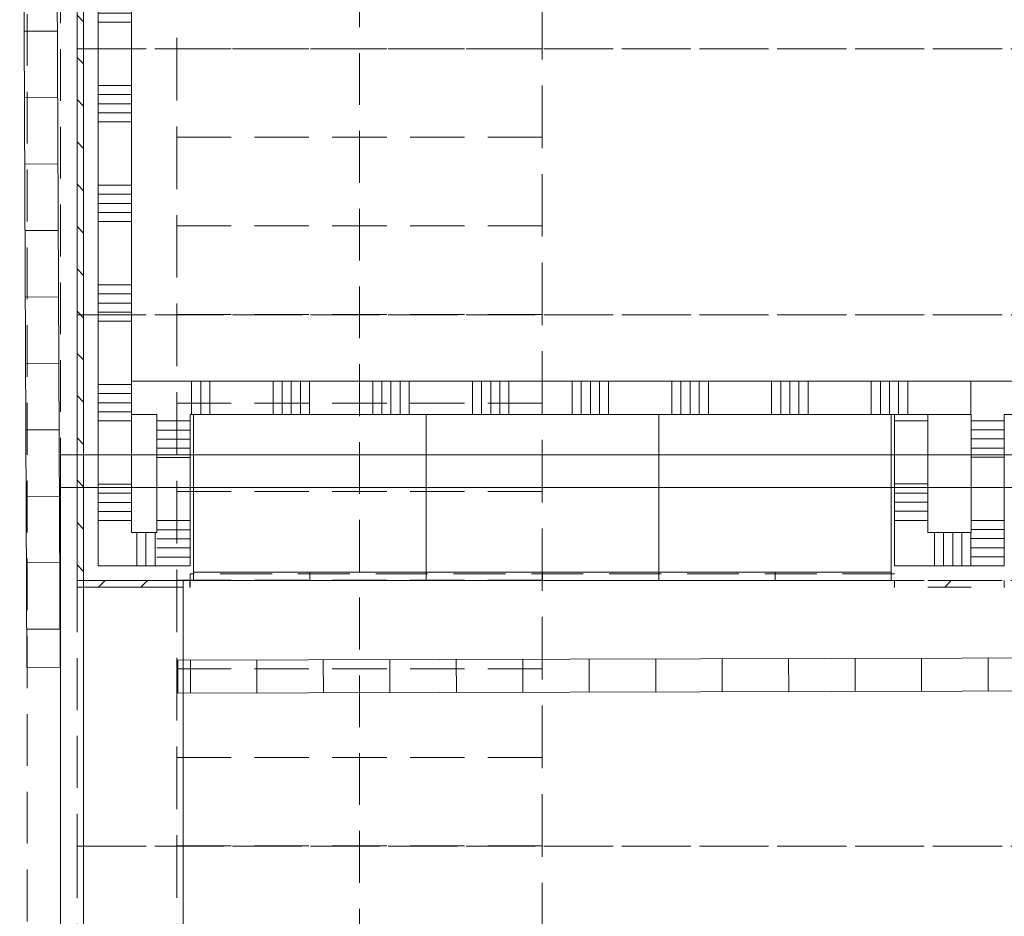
# Model space of a CAD drawing. Header units: millimetres. Extents: x -850 to 154668, y -80411 to 71019.
# Tile 212 of 236: x 64037 to 67000, y 18609 to 21308. Entities that reach past the tile are written whole.
import ezdxf
from ezdxf.enums import TextEntityAlignment as Align

# ---------------------------------------------------------------- set-up
doc = ezdxf.new("R2010")
doc.units = ezdxf.units.MM
doc.header["$MEASUREMENT"] = 0
doc.linetypes.add('B0701', pattern=[234.119993, 155.999994, -78.119999])
for name, color, linetype in [('22 NC Binnenwanden', 7, 'Continuous'), ('22 NC Binnenwanden Doorsnede-arcering', 7, 'Continuous'), ('72 Vaste Inrichting', 7, 'Continuous'), ('New_22 NC Binnenwanden', 7, 'Continuous'), ('New_22 NC Binnenwanden Deuren', 7, 'Continuous'), ('New_22 NC Binnenwanden Doorsnede-arcering', 7, 'Continuous'), ('New_24 Trappen', 7, 'Continuous'), ('New_42 Binnenwandafw', 7, 'Continuous'), ('New_42 Binnenwandafw Deuren', 7, 'Continuous'), ('New_42 Binnenwandafw Doorsnede-arcering', 7, 'Continuous'), ('New_72 Vaste Inrichting', 7, 'Continuous'), ('New_Info Wandafwerking aanduiding', 7, 'Continuous'), ('New_Info Wandafwerking aanduiding Doorsnede-arcering', 7, 'Continuous'), ('New_Z Ruimtefuncties Zone omranding', 7, 'Continuous')]:
    doc.layers.add(name, color=color, linetype=linetype)
doc.styles.add('GENERATED_STYLE_1', font='arial.ttf')
doc.linetypes.add('Regenwater', pattern='A,0,[1,UO-720 _wandafwerkingen BG_2022-06-211.Shx,S=11.404762,R=0,X=0,Y=0.005006],-1499.5,0', length=1499.5)
pattern_1 = [(224.99996, (0, 0), (-63.63956, 63.63966), [])]

# ---------------------------------------------------------------- blocks, each defined once
blk = doc.blocks.new('D rechthoekige opening 22')
at = {"layer": 'New_42 Binnenwandafw Deuren', "color": 1, "linetype": 'Continuous', "lineweight": 0}
for p, q in [((-765, 0), (-765, 20)), ((765, 0), (765, 20))]:
    blk.add_line(p, q, dxfattribs=at)
blk = doc.blocks.new('Wall_61_1', base_point=(64273.9, 24320))
at = {"layer": 'New_42 Binnenwandafw Doorsnede-arcering', "linetype": 'Continuous', "lineweight": 0, "true_color": 0x000000}
h = blk.add_hatch(dxfattribs=at)
h.set_pattern_fill('310_Naaldhout__01__0001', color=18, style=0, pattern_type=2)
h.set_pattern_definition([(135, (0, 0), (63.63961, 63.63961), [])])
h.paths.add_polyline_path([(64229.9, 24320), (64209.9, 24320), (64209.9, 19600), (64229.9, 19600)])
at = {"layer": 'New_42 Binnenwandafw', "color": 1, "linetype": 'Continuous', "lineweight": 0}
blk.add_line((64209.9, 19600), (64229.9, 19600), dxfattribs=at)
at = {"layer": 'New_42 Binnenwandafw', "color": 1, "linetype": 'Continuous', "lineweight": 0, "flags": 128}
for points in [[(64209.9, 24320), (64209.9, 19600)], [(64229.9, 19600), (64229.9, 24320)]]:
    blk.add_lwpolyline(points, dxfattribs=at)
at = {"layer": 'New_42 Binnenwandafw Deuren', "color": 1, "linetype": 'Continuous', "lineweight": 0, "xscale": -1, "zscale": 1000, "rotation": 270}
blk.add_blockref('D rechthoekige opening 22', (64209.9, 18835.1), dxfattribs=at)
blk = doc.blocks.new('Wall_100_1', base_point=(64160, 25010))
at = {"layer": 'New_22 NC Binnenwanden', "color": 8, "linetype": 'B0701', "lineweight": 0, "true_color": 0x778488, "flags": 128}
for points in [[(64159.9, 18020), (64160, 25010)], [(64060, 23666.1), (64059.9, 17920)]]:
    blk.add_lwpolyline(points, dxfattribs=at)
blk = doc.blocks.new('Slab_23_1', base_point=(64229.9, 18070))
at = {"layer": 'New_22 NC Binnenwanden', "color": 253, "linetype": 'Continuous', "lineweight": 0, "true_color": 0x99a3a6, "flags": 128}
blk.add_lwpolyline([(64229.9, 18070), (64528.9, 18070), (64528.9, 19599.9), (64229.9, 19599.9)], close=True, dxfattribs=at)
blk = doc.blocks.new('*X1861')
at = {"layer": '22 NC Binnenwanden Doorsnede-arcering', "color": 254, "linetype": 'Continuous', "lineweight": 0, "true_color": 0xe9ebeb}
for p, q in [((67000.1, 20100.9), (66900.1, 20100.9)), ((67000.1, 20073.4), (66900.1, 20073.4)), ((67000.1, 20046), (66900.1, 20046)), ((67000.1, 20018.6), (66900.1, 20018.6)), ((67000.1, 19991.1), (66900.1, 19991.1)), ((67000.1, 19800.9), (66900.1, 19800.9)), ((67000.1, 19773.4), (66900.1, 19773.4))]:
    blk.add_line(p, q, dxfattribs=at)
blk = doc.blocks.new('*X1862')
at = {"layer": '22 NC Binnenwanden Doorsnede-arcering', "color": 254, "linetype": 'Continuous', "lineweight": 0, "true_color": 0xe9ebeb}
for p, q in [((67000.1, 19746), (66918, 19746)), ((67000.1, 19718.6), (66945.4, 19718.6)), ((67000.1, 19691.1), (66972.9, 19691.1))]:
    blk.add_line(p, q, dxfattribs=at)
blk = doc.blocks.new('*X1863')
at = {"layer": '22 NC Binnenwanden Doorsnede-arcering', "color": 254, "linetype": 'Continuous', "lineweight": 0, "true_color": 0xe9ebeb}
for p, q in [((66918, 19746), (66900.1, 19746)), ((66945.4, 19718.6), (66900.1, 19718.6)), ((66972.9, 19691.1), (66900.1, 19691.1))]:
    blk.add_line(p, q, dxfattribs=at)
blk = doc.blocks.new('Wall_428_1', base_point=(67000.1, 20120))
at = {"layer": '22 NC Binnenwanden', "color": 8, "linetype": 'Continuous', "lineweight": 0, "true_color": 0x778488, "flags": 128}
for points in [[(66900.1, 20120), (66900.1, 19763.9)], [(67000.1, 19663.9), (67000.1, 20120)], [(67000.1, 19663.9), (66900.1, 19663.9)]]:
    blk.add_lwpolyline(points, dxfattribs=at)
at = {"layer": 'New_22 NC Binnenwanden', "color": 8, "linetype": 'Continuous', "lineweight": 0, "true_color": 0x778488}
blk.add_line((67000.1, 20220), (66900.1, 20220), dxfattribs=at)
at = {"layer": '22 NC Binnenwanden', "color": 8, "lineweight": 0, "true_color": 0x778488}
for name in ['*X1861', '*X1863', '*X1862']:
    blk.add_blockref(name, (0, 0), dxfattribs=at)
blk = doc.blocks.new('*X1866')
at = {"layer": '22 NC Binnenwanden Doorsnede-arcering', "color": 254, "linetype": 'Continuous', "lineweight": 0, "true_color": 0xe9ebeb}
for p, q in [((66790, 19663.9), (66790, 19763.9)), ((66817.4, 19663.9), (66817.4, 19763.9)), ((66844.9, 19663.9), (66844.9, 19763.9)), ((66872.3, 19663.9), (66872.3, 19763.9)), ((66899.7, 19663.9), (66899.7, 19763.9))]:
    blk.add_line(p, q, dxfattribs=at)
blk = doc.blocks.new('Wall_429_1', base_point=(67000.1, 19663.9))
at = {"layer": '22 NC Binnenwanden', "color": 8, "linetype": 'Continuous', "lineweight": 0, "true_color": 0x778488, "flags": 128}
for points in [[(66669.6, 19663.9), (66669.6, 19763.9)], [(66900.1, 19763.9), (66769.6, 19763.9)], [(66669.6, 19663.9), (66900.1, 19663.9)]]:
    blk.add_lwpolyline(points, dxfattribs=at)
at = {"layer": '22 NC Binnenwanden', "color": 8, "lineweight": 0, "true_color": 0x778488}
blk.add_blockref('*X1866', (0, 0), dxfattribs=at)
blk = doc.blocks.new('*X1870')
at = {"layer": '22 NC Binnenwanden Doorsnede-arcering', "color": 254, "linetype": 'Continuous', "lineweight": 0, "true_color": 0xe9ebeb}
for p, q in [((66669.6, 20100.9), (66691, 20100.9)), ((66691, 20100.9), (66769.6, 20100.9)), ((66669.6, 19910.7), (66691, 19910.7)), ((66691, 19910.7), (66769.6, 19910.7)), ((66669.6, 19883.2), (66691, 19883.2)), ((66691, 19883.2), (66769.6, 19883.2)), ((66669.6, 19855.8), (66691, 19855.8)), ((66691, 19855.8), (66769.6, 19855.8)), ((66669.6, 19828.4), (66691, 19828.4)), ((66691, 19828.4), (66769.6, 19828.4)), ((66669.6, 19800.9), (66691, 19800.9)), ((66691, 19800.9), (66769.6, 19800.9))]:
    blk.add_line(p, q, dxfattribs=at)
blk = doc.blocks.new('Wall_430_1', base_point=(66669.6, 19663.9))
at = {"layer": '22 NC Binnenwanden', "color": 8, "linetype": 'Continuous', "lineweight": 0, "true_color": 0x778488, "flags": 128}
for points in [[(66769.6, 20119.9), (66669.6, 20119.9)], [(66669.6, 20119.9), (66669.6, 19763.9)], [(66769.6, 19763.9), (66769.6, 20119.9)]]:
    blk.add_lwpolyline(points, dxfattribs=at)
at = {"layer": '22 NC Binnenwanden', "color": 8, "lineweight": 0, "true_color": 0x778488}
blk.add_blockref('*X1870', (0, 0), dxfattribs=at)
blk = doc.blocks.new('*X1872')
at = {"layer": '22 NC Binnenwanden Doorsnede-arcering', "color": 254, "linetype": 'Continuous', "lineweight": 0, "true_color": 0xe9ebeb}
for p, q in [((64550.1, 20100), (64450.1, 20100)), ((64550.1, 20072.6), (64450.1, 20072.6)), ((64550.1, 20045.1), (64450.1, 20045.1)), ((64550.1, 20017.7), (64450.1, 20017.7)), ((64550.1, 19990.3), (64450.1, 19990.3)), ((64550.1, 19800), (64450.1, 19800)), ((64550.1, 19772.6), (64450.1, 19772.6))]:
    blk.add_line(p, q, dxfattribs=at)
blk = doc.blocks.new('*X1873')
at = {"layer": '22 NC Binnenwanden Doorsnede-arcering', "color": 254, "linetype": 'Continuous', "lineweight": 0, "true_color": 0xe9ebeb}
for p, q in [((64550.1, 19745.1), (64468.8, 19745.1)), ((64550.1, 19717.7), (64496.3, 19717.7)), ((64550.1, 19690.3), (64523.7, 19690.3))]:
    blk.add_line(p, q, dxfattribs=at)
blk = doc.blocks.new('*X1874')
at = {"layer": '22 NC Binnenwanden Doorsnede-arcering', "color": 254, "linetype": 'Continuous', "lineweight": 0, "true_color": 0xe9ebeb}
for p, q in [((64468.8, 19745.1), (64450.1, 19745.1)), ((64496.3, 19717.7), (64450.1, 19717.7)), ((64523.7, 19690.3), (64450.1, 19690.3))]:
    blk.add_line(p, q, dxfattribs=at)
blk = doc.blocks.new('Wall_431_1', base_point=(64550.1, 19663.9))
at = {"layer": '22 NC Binnenwanden', "color": 8, "linetype": 'Continuous', "lineweight": 0, "true_color": 0x778488, "flags": 128}
for points in [[(64450.1, 20119.9), (64450.1, 19763.9)], [(64550.1, 19663.9), (64550.1, 20119.9)], [(64550.1, 19663.9), (64450.1, 19663.9)]]:
    blk.add_lwpolyline(points, dxfattribs=at)
at = {"layer": 'New_22 NC Binnenwanden', "color": 8, "linetype": 'Continuous', "lineweight": 0, "true_color": 0x778488}
blk.add_line((64550.1, 20219.9), (64450.1, 20219.9), dxfattribs=at)
at = {"layer": '22 NC Binnenwanden', "color": 8, "lineweight": 0, "true_color": 0x778488}
for name in ['*X1872', '*X1874', '*X1873']:
    blk.add_blockref(name, (0, 0), dxfattribs=at)
blk = doc.blocks.new('*X1880')
at = {"layer": '22 NC Binnenwanden Doorsnede-arcering', "color": 254, "linetype": 'Continuous', "lineweight": 0, "true_color": 0xe9ebeb}
for p, q in [((64390, 19663.9), (64390, 19763.9)), ((64417.4, 19663.9), (64417.4, 19763.9)), ((64444.9, 19663.9), (64444.9, 19763.9))]:
    blk.add_line(p, q, dxfattribs=at)
blk = doc.blocks.new('Wall_433_1', base_point=(64550.1, 19663.9))
at = {"layer": '22 NC Binnenwanden', "color": 8, "linetype": 'Continuous', "lineweight": 0, "true_color": 0x778488, "flags": 128}
for points in [[(64450.1, 19763.9), (64373.9, 19763.9)], [(64373.9, 19663.9), (64450.1, 19663.9)]]:
    blk.add_lwpolyline(points, dxfattribs=at)
at = {"layer": 'New_22 NC Binnenwanden', "color": 8, "linetype": 'Continuous', "lineweight": 0, "true_color": 0x778488}
blk.add_line((64273.9, 19763.9), (64273.9, 19664), dxfattribs=at)
at = {"layer": '22 NC Binnenwanden', "color": 8, "lineweight": 0, "true_color": 0x778488}
blk.add_blockref('*X1880', (0, 0), dxfattribs=at)
blk = doc.blocks.new('72 10 lockers bestaand')
at = {"layer": '72 Vaste Inrichting', "color": 7, "linetype": 'Continuous', "lineweight": 0}
for p, q in [((0, 500), (700, 500)), ((0, 0), (0, 500)), ((0, 500), (0, 0)), ((0, 500), (700, 500)), ((700, 500), (700, 0)), ((700, 500), (700, 0)), ((700, 25), (0, 25)), ((700, 0), (0, 0)), ((700, 0), (0, 0)), ((350, 0), (350, 25)), ((700, 0), (700, 25))]:
    blk.add_line(p, q, dxfattribs=at)
at = {"layer": '72 Vaste Inrichting', "color": 2, "lineweight": 0, "style": 'GENERATED_STYLE_1'}
blk.add_attdef('DUMMY_28', text='', height=180, dxfattribs=at).set_placement((350, 250), align=Align.MIDDLE_CENTER)
blk = doc.blocks.new('*X2370')
at = {"layer": 'New_22 NC Binnenwanden Doorsnede-arcering', "color": 254, "linetype": 'Continuous', "lineweight": 0, "true_color": 0xe9ebeb}
for p, q in [((64273.9, 24054.9), (64373.9, 24054.9)), ((64273.9, 24027.4), (64373.9, 24027.4)), ((64273.9, 24000), (64373.9, 24000)), ((64273.9, 23809.7), (64373.9, 23809.7)), ((64273.9, 23782.3), (64373.9, 23782.3)), ((64273.9, 23754.9), (64373.9, 23754.9)), ((64273.9, 23727.4), (64373.9, 23727.4)), ((64273.9, 23700), (64373.9, 23700)), ((64273.9, 23509.7), (64373.9, 23509.7)), ((64273.9, 23482.3), (64373.9, 23482.3)), ((64273.9, 23454.9), (64373.9, 23454.9)), ((64273.9, 23427.4), (64373.9, 23427.4)), ((64273.9, 23400), (64373.9, 23400)), ((64273.9, 23209.7), (64373.9, 23209.7)), ((64273.9, 23182.3), (64373.9, 23182.3)), ((64273.9, 23154.9), (64373.9, 23154.9)), ((64273.9, 23127.4), (64373.9, 23127.4)), ((64273.9, 23100), (64373.9, 23100)), ((64273.9, 22909.7), (64373.9, 22909.7)), ((64273.9, 22882.3), (64373.9, 22882.3)), ((64273.9, 22854.9), (64373.9, 22854.9)), ((64273.9, 22827.4), (64373.9, 22827.4)), ((64273.9, 22800), (64373.9, 22800)), ((64273.9, 22609.7), (64373.9, 22609.7)), ((64273.9, 22582.3), (64373.9, 22582.3)), ((64273.9, 22554.9), (64373.9, 22554.9)), ((64273.9, 22527.4), (64373.9, 22527.4)), ((64273.9, 22500), (64373.9, 22500)), ((64273.9, 22309.7), (64373.9, 22309.7)), ((64273.9, 22282.3), (64373.9, 22282.3)), ((64273.9, 22254.9), (64373.9, 22254.9)), ((64273.9, 22227.4), (64373.9, 22227.4)), ((64273.9, 22200), (64373.9, 22200)), ((64273.9, 22009.7), (64373.9, 22009.7)), ((64273.9, 21982.3), (64373.9, 21982.3)), ((64273.9, 21954.9), (64373.9, 21954.9)), ((64273.9, 21927.4), (64373.9, 21927.4)), ((64273.9, 21900), (64373.9, 21900)), ((64273.9, 21709.7), (64373.9, 21709.7)), ((64273.9, 21682.3), (64373.9, 21682.3)), ((64273.9, 21654.9), (64373.9, 21654.9)), ((64273.9, 21627.4), (64373.9, 21627.4)), ((64273.9, 21600), (64373.9, 21600)), ((64273.9, 21409.7), (64373.9, 21409.7)), ((64273.9, 21382.3), (64373.9, 21382.3)), ((64273.9, 21354.9), (64373.9, 21354.9)), ((64273.9, 21327.4), (64373.9, 21327.4)), ((64273.9, 21300), (64373.9, 21300)), ((64273.9, 21109.7), (64373.9, 21109.7)), ((64273.9, 21082.3), (64373.9, 21082.3)), ((64273.9, 21054.9), (64373.9, 21054.9)), ((64273.9, 21027.4), (64373.9, 21027.4)), ((64273.9, 21000), (64373.9, 21000)), ((64273.9, 20809.7), (64373.9, 20809.7)), ((64273.9, 20782.3), (64373.9, 20782.3)), ((64273.9, 20754.9), (64373.9, 20754.9)), ((64273.9, 20727.4), (64373.9, 20727.4)), ((64273.9, 20700), (64373.9, 20700)), ((64273.9, 20509.7), (64373.9, 20509.7)), ((64273.9, 20482.3), (64373.9, 20482.3)), ((64273.9, 20454.9), (64373.9, 20454.9)), ((64273.9, 20427.4), (64373.9, 20427.4)), ((64273.9, 20400), (64373.9, 20400)), ((64273.9, 20209.7), (64373.9, 20209.7)), ((64273.9, 20182.3), (64373.9, 20182.3)), ((64273.9, 20154.9), (64373.9, 20154.9)), ((64273.9, 20127.4), (64373.9, 20127.4)), ((64273.9, 20100), (64373.9, 20100)), ((64273.9, 19909.7), (64373.9, 19909.7)), ((64273.9, 19882.3), (64373.9, 19882.3)), ((64273.9, 19854.9), (64373.9, 19854.9)), ((64273.9, 19827.4), (64373.9, 19827.4)), ((64273.9, 19800), (64373.9, 19800))]:
    blk.add_line(p, q, dxfattribs=at)
blk = doc.blocks.new('D rechthoekige opening 22_16')
at = {"layer": 'New_22 NC Binnenwanden Deuren', "color": 7, "linetype": 'Continuous', "lineweight": 0}
for p, q in [((-829, 0), (-829, 100)), ((829, 0), (829, 100))]:
    blk.add_line(p, q, dxfattribs=at)
blk = doc.blocks.new('Wall_464_1', base_point=(64273.9, 24080))
at = {"layer": 'New_22 NC Binnenwanden', "color": 8, "linetype": 'Continuous', "lineweight": 0, "true_color": 0x778488}
blk.add_line((64373.9, 19664), (64273.9, 19664), dxfattribs=at)
at = {"layer": 'New_22 NC Binnenwanden', "color": 8, "linetype": 'Continuous', "lineweight": 0, "true_color": 0x778488, "flags": 128}
for points in [[(64273.9, 24080), (64273.9, 19664)], [(64373.9, 20219.9), (64373.9, 24080)], [(64373.9, 19763.9), (64373.9, 20119.9)]]:
    blk.add_lwpolyline(points, dxfattribs=at)
at = {"layer": 'New_22 NC Binnenwanden', "color": 8, "lineweight": 0, "true_color": 0x778488}
blk.add_blockref('*X2370', (0, 0), dxfattribs=at)
at = {"layer": 'New_22 NC Binnenwanden Deuren', "color": 1, "linetype": 'Continuous', "lineweight": 0, "xscale": -1, "zscale": 1000, "rotation": 90}
blk.add_blockref('D rechthoekige opening 22_16', (64373.9, 18835), dxfattribs=at)
blk = doc.blocks.new('Stair_18_1')
at = {"layer": 'New_24 Trappen', "color": 7, "linetype": 'B0701', "lineweight": 0}
for p, q in [((64209.9, 21917.9), (64209.9, 21220)), ((64209.9, 21220), (71909.9, 21220)), ((71909.9, 21220), (64209.9, 21220)), ((64209.9, 21220), (64209.9, 20420)), ((64209.9, 20420), (71909.9, 20420)), ((71909.9, 20420), (64209.9, 20420)), ((64209.9, 20420), (64209.9, 19620)), ((64209.9, 19620), (71909.9, 19620)), ((71909.9, 19620), (64209.9, 19620)), ((64209.9, 19620), (64209.9, 18820)), ((64209.9, 18820), (71909.9, 18820)), ((71909.9, 18820), (64209.9, 18820)), ((64209.9, 18820), (64209.9, 18020))]:
    blk.add_line(p, q, dxfattribs=at)
blk = doc.blocks.new('Stair_19_1')
at = {"layer": 'New_24 Trappen', "color": 7, "linetype": 'B0701', "lineweight": 0}
for p, q in [((65059.9, 21909.6), (65059.9, 18287.4)), ((64509.9, 21487.4), (64509.9, 21220.7)), ((65609.9, 21220.7), (65609.9, 21487.4)), ((64509.9, 21220.7), (65609.9, 21220.7)), ((65609.9, 21220.7), (64509.9, 21220.7)), ((64509.9, 21220.7), (64509.9, 20954.1)), ((65609.9, 20954.1), (65609.9, 21220.7)), ((64509.9, 20954.1), (65609.9, 20954.1)), ((65609.9, 20954.1), (64509.9, 20954.1)), ((64509.9, 20954.1), (64509.9, 20687.4)), ((65609.9, 20687.4), (65609.9, 20954.1)), ((64509.9, 20687.4), (65609.9, 20687.4)), ((65609.9, 20687.4), (64509.9, 20687.4)), ((64509.9, 20687.4), (64509.9, 20420.7)), ((65609.9, 20420.7), (65609.9, 20687.4)), ((64509.9, 20420.7), (65609.9, 20420.7)), ((65609.9, 20420.7), (64509.9, 20420.7)), ((64509.9, 20420.7), (64509.9, 20154.1)), ((65609.9, 20154.1), (65609.9, 20420.7)), ((64509.9, 20154.1), (65609.9, 20154.1)), ((65609.9, 20154.1), (64509.9, 20154.1)), ((64509.9, 20154.1), (64509.9, 19887.4)), ((65609.9, 19887.4), (65609.9, 20154.1)), ((64509.9, 19887.4), (65609.9, 19887.4)), ((65609.9, 19887.4), (64509.9, 19887.4)), ((64509.9, 19887.4), (64509.9, 19620.7)), ((65609.9, 19620.7), (65609.9, 19887.4)), ((64509.9, 19620.7), (65609.9, 19620.7)), ((65609.9, 19620.7), (64509.9, 19620.7)), ((64509.9, 19620.7), (64509.9, 19354.1)), ((65609.9, 19354.1), (65609.9, 19620.7)), ((64509.9, 19354.1), (65609.9, 19354.1)), ((65609.9, 19354.1), (64509.9, 19354.1)), ((64509.9, 19354.1), (64509.9, 19087.4)), ((65609.9, 19087.4), (65609.9, 19354.1)), ((64509.9, 19087.4), (65609.9, 19087.4)), ((65609.9, 19087.4), (64509.9, 19087.4)), ((64509.9, 19087.4), (64509.9, 18820.7)), ((65609.9, 18820.7), (65609.9, 19087.4)), ((64509.9, 18820.7), (65609.9, 18820.7)), ((65609.9, 18820.7), (64509.9, 18820.7)), ((64509.9, 18820.7), (64509.9, 18554.1)), ((65609.9, 18554.1), (65609.9, 18820.7))]:
    blk.add_line(p, q, dxfattribs=at)
blk = doc.blocks.new('*X3217')
at = {"layer": 'New_22 NC Binnenwanden Doorsnede-arcering', "color": 254, "linetype": 'Continuous', "lineweight": 0, "true_color": 0xe9ebeb}
for p, q in [((64554.6, 20219.9), (64554.6, 20119.9)), ((64582, 20219.9), (64582, 20119.9)), ((64609.5, 20219.9), (64609.5, 20119.9)), ((64799.7, 20219.9), (64799.7, 20119.9)), ((64827.2, 20219.9), (64827.2, 20119.9)), ((64854.6, 20219.9), (64854.6, 20119.9)), ((64882, 20219.9), (64882, 20119.9)), ((64909.5, 20219.9), (64909.5, 20119.9)), ((65099.7, 20219.9), (65099.7, 20119.9)), ((65127.2, 20219.9), (65127.2, 20119.9)), ((65154.6, 20219.9), (65154.6, 20119.9)), ((65182, 20219.9), (65182, 20119.9)), ((65209.5, 20219.9), (65209.5, 20119.9)), ((65399.7, 20219.9), (65399.7, 20119.9)), ((65427.2, 20219.9), (65427.2, 20119.9)), ((65454.6, 20219.9), (65454.6, 20119.9)), ((65482, 20219.9), (65482, 20119.9)), ((65509.5, 20219.9), (65509.5, 20119.9)), ((65699.7, 20219.9), (65699.7, 20119.9)), ((65727.2, 20219.9), (65727.2, 20119.9)), ((65754.6, 20219.9), (65754.6, 20119.9)), ((65782, 20219.9), (65782, 20119.9)), ((65809.5, 20219.9), (65809.5, 20119.9)), ((65999.7, 20219.9), (65999.7, 20119.9)), ((66027.2, 20219.9), (66027.2, 20119.9)), ((66054.6, 20219.9), (66054.6, 20119.9)), ((66082, 20219.9), (66082, 20119.9)), ((66109.5, 20219.9), (66109.5, 20119.9)), ((66299.7, 20219.9), (66299.7, 20119.9)), ((66327.2, 20219.9), (66327.2, 20119.9)), ((66354.6, 20219.9), (66354.6, 20119.9)), ((66382, 20219.9), (66382, 20119.9)), ((66409.5, 20219.9), (66409.5, 20119.9)), ((66599.7, 20220), (66599.7, 20120)), ((66627.2, 20220), (66627.2, 20120)), ((66654.6, 20220), (66654.6, 20120)), ((66682, 20220), (66682, 20120)), ((66709.5, 20220), (66709.5, 20120)), ((66899.7, 20220), (66899.7, 20120))]:
    blk.add_line(p, q, dxfattribs=at)
blk = doc.blocks.new('Wall_690_1', base_point=(64273.9, 20119.9))
at = {"layer": 'New_22 NC Binnenwanden', "color": 8, "linetype": 'Continuous', "lineweight": 0, "true_color": 0x778488, "flags": 128}
for points in [[(70514.2, 20220), (64373.9, 20219.9)], [(64373.9, 20119.9), (64373.9, 20219.9)], [(64373.9, 20119.9), (64450.1, 20119.9)], [(64550.1, 20119.9), (66900.1, 20120)], [(67000.1, 20120), (69350.5, 20120)]]:
    blk.add_lwpolyline(points, dxfattribs=at)
at = {"layer": 'New_22 NC Binnenwanden', "color": 8, "lineweight": 0, "true_color": 0x778488}
blk.add_blockref('*X3217', (0, 0), dxfattribs=at)
blk = doc.blocks.new('D rechthoekige opening 22_19')
at = {"layer": 'New_42 Binnenwandafw Deuren', "color": 1, "linetype": 'Continuous', "lineweight": 0}
for p, q in [((-1060, 25), (-1060, 45)), ((1060, 25), (1060, 45))]:
    blk.add_line(p, q, dxfattribs=at)
for p in [(-1060, 25), (1060, 25)]:
    blk.add_point(p, dxfattribs=at)
blk = doc.blocks.new('D rechthoekige opening 22_20')
at = {"layer": 'New_42 Binnenwandafw Deuren', "color": 1, "linetype": 'Continuous', "lineweight": 0}
for p, q in [((-1059.8, 25), (-1059.8, 45)), ((1059.8, 25), (1059.8, 45))]:
    blk.add_line(p, q, dxfattribs=at)
for p in [(-1059.8, 25), (1059.8, 25)]:
    blk.add_point(p, dxfattribs=at)
blk = doc.blocks.new('Wall_702_1', base_point=(64209.9, 19664))
at = {"layer": 'New_42 Binnenwandafw Doorsnede-arcering', "linetype": 'Continuous', "lineweight": 0, "true_color": 0x000000}
h = blk.add_hatch(dxfattribs=at)
h.set_pattern_fill('310_Naaldhout__01__0001', color=18, style=0, pattern_type=2)
h.set_pattern_definition(pattern_1)
h.paths.add_polyline_path([(64450.1, 19600), (64450.1, 19620), (64229.9, 19620), (64229.9, 19600)])
h = blk.add_hatch(dxfattribs=at)
h.set_pattern_fill('310_Naaldhout__01__0001', color=18, style=0, pattern_type=2)
h.set_pattern_definition(pattern_1)
h.paths.add_polyline_path([(66900.1, 19600), (66900.1, 19620), (66769.6, 19620), (66769.6, 19600)])
at = {"layer": 'New_42 Binnenwandafw', "color": 1, "linetype": 'Continuous', "lineweight": 0}
for p, q in [((64229.9, 19620), (64229.9, 19600)), ((64550.1, 19600), (64550.1, 19620)), ((66669.6, 19600), (66669.6, 19620)), ((67000.1, 19600), (67000.1, 19620))]:
    blk.add_line(p, q, dxfattribs=at)
at = {"layer": 'New_42 Binnenwandafw', "color": 1, "linetype": 'Continuous', "lineweight": 0, "flags": 128}
for points in [[(64209.9, 19620), (64209.9, 19600)], [(64450.1, 19620), (64229.9, 19620)], [(66900.1, 19620), (66769.6, 19620)], [(64229.9, 19600), (64450.1, 19600)], [(66769.6, 19600), (66900.1, 19600)]]:
    blk.add_lwpolyline(points, dxfattribs=at)
at = {"layer": 'New_42 Binnenwandafw', "color": 1, "linetype": 'Continuous', "lineweight": 0}
for p in [(64550.1, 19600), (66669.6, 19600), (67000.1, 19600)]:
    blk.add_point(p, dxfattribs=at)
at = {"layer": 'New_42 Binnenwandafw Deuren', "color": 1, "linetype": 'Continuous', "lineweight": 0, "zscale": 1000, "rotation": 359.9999587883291}
for name, p in [('D rechthoekige opening 22_20', (65609.8, 19575)), ('D rechthoekige opening 22_19', (68060.1, 19575))]:
    blk.add_blockref(name, p, dxfattribs=at)
blk = doc.blocks.new('Wall_761_1', base_point=(64137.4, 24387))
at = {"layer": 'New_Info Wandafwerking aanduiding Doorsnede-arcering', "linetype": 'Continuous', "lineweight": 0, "true_color": 0x99a3a6}
h = blk.add_hatch(dxfattribs=at)
h.set_pattern_fill('930_Lijnen_vert_200_0001', color=253, style=0, pattern_type=2)
h.set_pattern_definition([(180.24404, (0, 0), (-0.8519, 199.9982), [])])
h.paths.add_polyline_path([(64037.4, 24386.5), (64058.9, 19358.3), (64158.9, 19358.7), (64137.4, 24387)])
at = {"layer": 'New_Info Wandafwerking aanduiding', "color": 9, "linetype": 'Continuous', "lineweight": 0, "flags": 128}
for points in [[(64137.4, 24387), (64037.4, 24386.5)], [(64037.4, 24386.5), (64058.9, 19358.3)], [(64158.9, 19358.7), (64137.4, 24387)], [(64058.9, 19358.3), (64158.9, 19358.7)]]:
    blk.add_lwpolyline(points, dxfattribs=at)
blk = doc.blocks.new('Wall_762_1', base_point=(64513.3, 19380.3))
at = {"layer": 'New_Info Wandafwerking aanduiding Doorsnede-arcering', "linetype": 'Continuous', "lineweight": 0, "true_color": 0x99a3a6}
h = blk.add_hatch(dxfattribs=at)
h.set_pattern_fill('930_Lijnen_vert_200_0001', color=253, style=0, pattern_type=2)
h.set_pattern_definition([(270.14575, (0, 0), (199.99935, 0.50875), [])])
h.paths.add_polyline_path([(64513.6, 19280.3), (71591.9, 19298.3), (71591.6, 19398.3), (64513.3, 19380.3)])
at = {"layer": 'New_Info Wandafwerking aanduiding', "color": 9, "linetype": 'Continuous', "lineweight": 0, "flags": 128}
for points in [[(71591.6, 19398.3), (64513.3, 19380.3)], [(64513.3, 19380.3), (64513.6, 19280.3)], [(64513.6, 19280.3), (71591.9, 19298.3)]]:
    blk.add_lwpolyline(points, dxfattribs=at)
blk = doc.blocks.new('Wall_787_1', base_point=(64373.8, 18070.2))
at = {"layer": 'New_42 Binnenwandafw Doorsnede-arcering', "linetype": 'Continuous', "lineweight": 0, "true_color": 0x000000}
h = blk.add_hatch(dxfattribs=at)
h.set_pattern_fill('310_Naaldhout__01__0001', color=18, style=0, pattern_type=2)
h.set_pattern_definition([(314.99677, (0, 0), (63.64319, 63.63603), [])])
h.paths.add_polyline_path([(64528.9, 19620), (64528.9, 19599.9), (64548.9, 19599.9), (64548.9, 19620)])
at = {"layer": 'New_42 Binnenwandafw', "color": 1, "linetype": 'Continuous', "lineweight": 0, "flags": 128}
for points in [[(64548.9, 19620), (64528.9, 19620)], [(64528.9, 19620), (64528.9, 19599.9)], [(64548.9, 19599.9), (64548.9, 19620)]]:
    blk.add_lwpolyline(points, dxfattribs=at)
blk = doc.blocks.new('Wall_797_1', base_point=(64550.1, 19664))
at = {"layer": 'New_72 Vaste Inrichting', "color": 9, "linetype": 'B0701', "lineweight": 0, "flags": 128}
for points in [[(66669.6, 19639.9), (64550.1, 19640)], [(64550.1, 19640), (64550.1, 19620)], [(64550.1, 19620), (66669.6, 19619.9)]]:
    blk.add_lwpolyline(points, dxfattribs=at)

msp = doc.modelspace()

# ---------------------------------------------------------------- linework, layer by layer
at = {"layer": 'New_Z Ruimtefuncties Zone omranding', "color": 41, "linetype": 'Continuous', "lineweight": 0, "true_color": 0xffdd55, "flags": 128}
msp.add_lwpolyline([(64160, 14398.3), (64160, 19998.4), (71960, 19998.4), (71960, 14398.3)], close=True, dxfattribs=at)
at = {"layer": 'New_Z Ruimtefuncties Zone omranding', "color": 40, "linetype": 'Continuous', "lineweight": 0, "true_color": 0xffce00, "flags": 128}
msp.add_lwpolyline([(71960, 19900.1), (64160, 19900.1), (64160, 14400), (71960, 14400)], close=True, dxfattribs=at)

# ---------------------------------------------------------------- block references
at = {"layer": '22 NC Binnenwanden', "color": 8, "lineweight": 0, "true_color": 0x778488}
for name, p in [('Wall_431_1', (64550.1, 19663.9)), ('Wall_428_1', (67000.1, 20120)), ('Wall_430_1', (66669.6, 19663.9)), ('Wall_433_1', (64550.1, 19663.9)), ('Wall_429_1', (67000.1, 19663.9))]:
    msp.add_blockref(name, p, dxfattribs=at)
at = {"layer": '72 Vaste Inrichting', "color": 1, "linetype": 'Continuous', "lineweight": 0, "xscale": -1, "zscale": 1000}
for p in [(65260.1, 19619.9), (65960.1, 19619.9), (66660.1, 19619.9)]:
    msp.add_blockref('72 10 lockers bestaand', p, dxfattribs=at)
at = {"layer": 'New_22 NC Binnenwanden', "color": 8, "lineweight": 0, "true_color": 0x778488}
for name, p in [('Wall_100_1', (64160, 25010)), ('Wall_464_1', (64273.9, 24080)), ('Wall_690_1', (64273.9, 20119.9))]:
    msp.add_blockref(name, p, dxfattribs=at)
at = {"layer": 'New_22 NC Binnenwanden', "color": 253, "linetype": 'Continuous', "lineweight": 0, "true_color": 0x99a3a6}
msp.add_blockref('Slab_23_1', (64229.9, 18070), dxfattribs=at)
at = {"layer": 'New_24 Trappen', "color": 7, "linetype": 'Regenwater', "lineweight": 0}
for name in ['Stair_18_1', 'Stair_19_1']:
    msp.add_blockref(name, (0, 0), dxfattribs=at)
at = {"layer": 'New_42 Binnenwandafw', "color": 1, "lineweight": 0}
for name, p in [('Wall_61_1', (64273.9, 24320)), ('Wall_702_1', (64209.9, 19664)), ('Wall_787_1', (64373.8, 18070.2))]:
    msp.add_blockref(name, p, dxfattribs=at)
at = {"layer": 'New_72 Vaste Inrichting', "color": 1, "lineweight": 0}
msp.add_blockref('Wall_797_1', (64550.1, 19664), dxfattribs=at)
at = {"layer": 'New_Info Wandafwerking aanduiding', "color": 1, "lineweight": 0}
for name, p in [('Wall_761_1', (64137.4, 24387)), ('Wall_762_1', (64513.3, 19380.3))]:
    msp.add_blockref(name, p, dxfattribs=at)

doc.saveas('drawing.dxf')
